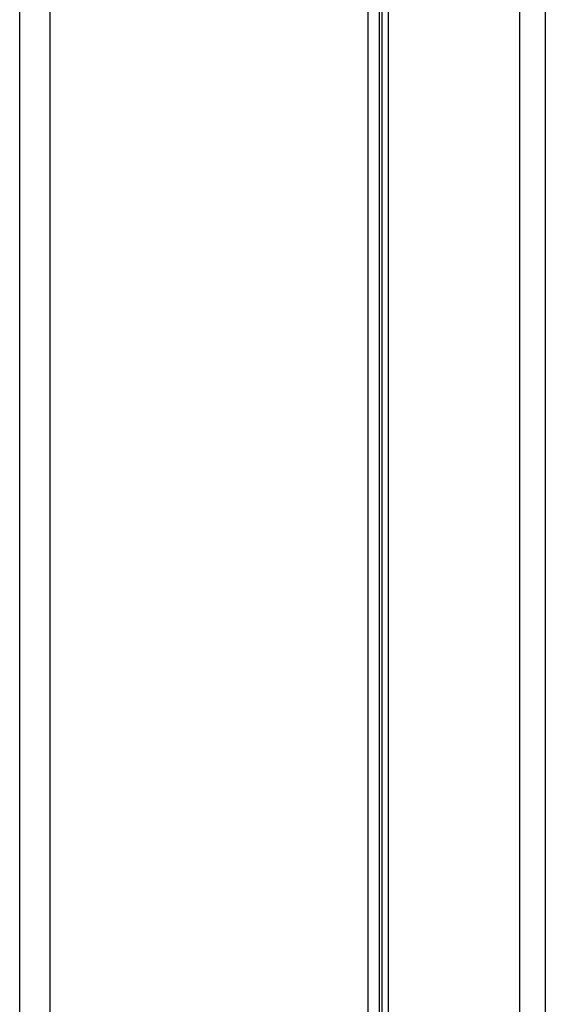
# Model space of a CAD drawing. Header units: millimetres. Extents: x 0 to 1118, y 0 to 864.
# Tile 29 of 256: x 89.29 to 97.47, y 359.5 to 374.83. Entities that reach past the tile are written whole.
import ezdxf

# ---------------------------------------------------------------- set-up
doc = ezdxf.new("R2010")
doc.units = ezdxf.units.MM

msp = doc.modelspace()

# ---------------------------------------------------------------- linework, layer by layer
at = {"color": 7, "linetype": 'Continuous', "lineweight": 25}
for p, q in [((94.8919, 314.316), (94.8919, 533.588)), ((94.9319, 316.152), (94.9319, 531.752)), ((95.0319, 316.152), (95.0319, 531.752)), ((97.0719, 531.752), (97.0719, 316.152)), ((97.4719, 531.752), (97.4719, 316.152)), ((89.2919, 323.4488), (89.2919, 400.4697))]:
    msp.add_line(p, q, dxfattribs=at)
at = {"color": 8, "linetype": 'Continuous', "lineweight": 25}
for p, q in [((94.7161, 323.4488), (94.7161, 529.4738)), ((89.7605, 401.093), (89.7605, 323.4488))]:
    msp.add_line(p, q, dxfattribs=at)

doc.saveas('drawing.dxf')
